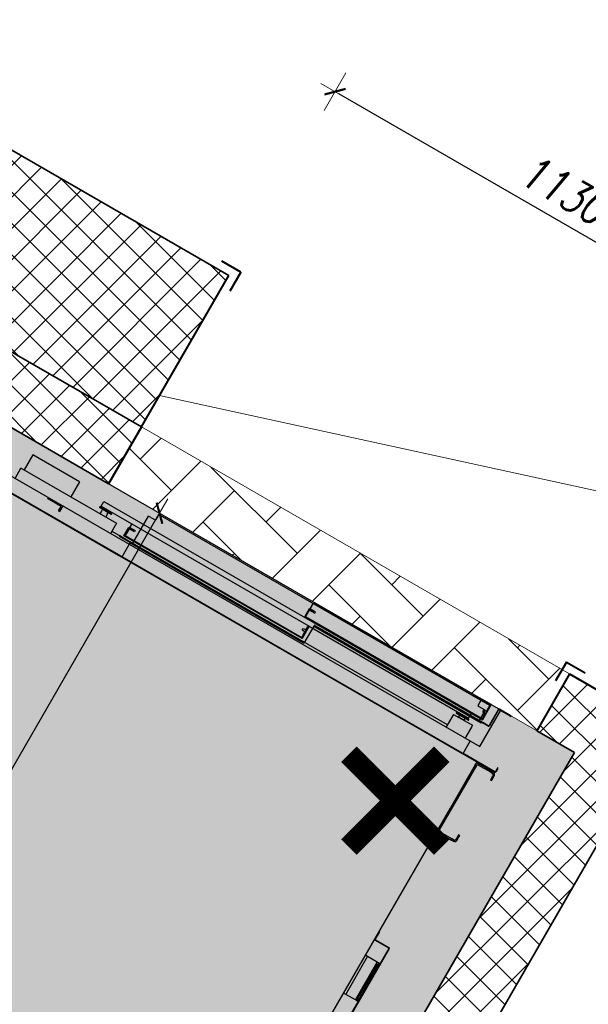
# Model space of a CAD drawing. Header units: millimetres. Extents: x 558 to 24951, y -5755 to 5551.
# Tile 33 of 37: x 23342 to 23472, y 4757 to 4982. Entities that reach past the tile are written whole.
import ezdxf
from ezdxf import colors
from ezdxf.entities.mleader import LeaderData, LeaderLine
from ezdxf.math import Vec2, Vec3

# ---------------------------------------------------------------- set-up
doc = ezdxf.new("R2010")
doc.units = ezdxf.units.MM
doc.layers.get('0').update_dxf_attribs({"color": 252})
doc.layers.get('Defpoints').update_dxf_attribs({"color": 252})
doc.layers.add('FBThlon- Trasy elek.', color=84, linetype='Continuous')
doc.layers.add('K_Dzwig', color=252, linetype='Continuous')
for name, color, linetype, lineweight in [('K_Grube', 252, 'Continuous', 35), ('K_Grube_projektowane', 252, 'Continuous', 40), ('K_Kreskowanie', 252, 'Continuous', 5), ('K_Naroznik', 252, 'Continuous', 40), ('K_Opis_zmienny', 252, 'Continuous', 13), ('K_Widokowe', 252, 'Continuous', 13), ('K_Wyburzenia', 252, 'Continuous', 5), ('K_Wymiarowanie', 252, 'Continuous', 13)]:
    doc.layers.add(name, color=color, linetype=linetype, lineweight=lineweight)
doc.styles.add('FBThlon - uziom opis', font='romans.shx', dxfattribs={"width": 0.8, "oblique": 15})
doc.styles.add('Zwykły 50', font='romans.shx', dxfattribs={"width": 0.8, "oblique": 10, "height": 7.5})
doc.dimstyles.new('Skala_50', dxfattribs={"dimtxt": 7.5, "dimasz": 1, "dimexe": 1.25, "dimexo": 0.625, "dimgap": 3, "dimtad": 1, "dimdec": 1, "dimlfac": 10, "dimrnd": 0.5, "dimdsep": 46, "dimtxsty": 'Zwykły 50', "dimblk": 'Wymiar', "dimcen": 2.5, "dimse1": 1, "dimse2": 1, "dimazin": 0, "dimtfac": 1, "dimtdec": 1, "dimtix": 1, "dimtmove": 0, "dimatfit": 3, "dimfxl": 1, "dimtfill": 1, "dimarcsym": 0})

# ---------------------------------------------------------------- blocks, each defined once
blk = doc.blocks.new('kabina')
at = {"layer": 'K_Dzwig'}
for p, q in [((17908.07, -7146.85), (17768.07, -7146.85)), ((17818.09, -7147.15), (17818.09, -7147.45)), ((17818.39, -7147.15), (17818.09, -7147.15)), ((17818.39, -7147.15), (17902.79, -7147.15)), ((17858.81, -7148.55), (17858.81, -7147.07)), ((17858.81, -7147.07), (17905.37, -7147.07)), ((17905.57, -7146.85), (17902.67, -7146.85)), ((17902.67, -7146.85), (17902.67, -7146.97)), ((17902.67, -7146.97), (17905.45, -7146.97)), ((17903.09, -7147.15), (17902.79, -7147.15)), ((17903.09, -7147.45), (17903.09, -7147.15)), ((17905.37, -7147.07), (17905.37, -7148.73)), ((17905.45, -7146.97), (17905.45, -7150.73)), ((17905.57, -7146.85), (17905.54, -7146.85)), ((17905.57, -7150.85), (17905.57, -7146.85)), ((17905.57, -7146.85), (17905.57, -7150.85)), ((17907.52, -7147.06), (17907.52, -7151.23)), ((17907.64, -7147.06), (17907.64, -7151.23)), ((17910.52, -7146.82), (17907.76, -7146.82)), ((17910.52, -7146.94), (17907.76, -7146.94)), ((17908.07, -7156.45), (17908.07, -7146.85)), ((17910.82, -7146.82), (17910.52, -7146.82)), ((17910.52, -7146.94), (17910.82, -7146.94)), ((17910.82, -7146.94), (17910.82, -7146.82)), ((17816.19, -7155.85), (17816.19, -7148.65)), ((17816.79, -7148.65), (17816.19, -7148.65)), ((17816.79, -7148.65), (17817.94, -7148.65)), ((17818.09, -7147.75), (17818.09, -7147.45)), ((17818.09, -7148.5), (17818.09, -7147.75)), ((17859.77, -7148.65), (17858.57, -7148.65)), ((17858.57, -7148.65), (17858.57, -7150.85)), ((17858.69, -7150.73), (17858.69, -7148.77)), ((17858.69, -7148.77), (17859.77, -7148.77)), ((17860.2, -7148.55), (17858.81, -7148.55)), ((17858.81, -7148.87), (17860.2, -7148.87)), ((17858.81, -7150.68), (17858.81, -7148.87)), ((17859.77, -7148.77), (17859.77, -7148.65)), ((17860.2, -7148.87), (17860.2, -7148.55)), ((17903.09, -7147.75), (17903.09, -7147.45)), ((17903.09, -7148.5), (17903.09, -7147.75)), ((17904.39, -7148.65), (17903.24, -7148.65)), ((17904.99, -7148.65), (17904.39, -7148.65)), ((17904.68, -7148.73), (17904.68, -7149.22)), ((17905.37, -7148.73), (17904.68, -7148.73)), ((17904.68, -7149.22), (17905.37, -7149.22)), ((17904.99, -7148.65), (17904.99, -7151.35)), ((17905.37, -7149.22), (17905.37, -7150.68)), ((17798.62, -7149.75), (17786.27, -7149.75)), ((17786.27, -7149.75), (17786.27, -7153.75)), ((17798.62, -7149.75), (17798.62, -7153.75)), ((17805.66, -7152.1), (17805.66, -7150.85)), ((17805.66, -7150.85), (17860.57, -7150.85)), ((17806.5, -7150.85), (17806.5, -7150.85)), ((17806.5, -7150.85), (17806.55, -7150.85)), ((17806.55, -7150.85), (17806.55, -7150.85)), ((17806.55, -7150.85), (17806.57, -7150.85)), ((17806.57, -7150.85), (17806.76, -7150.85)), ((17806.75, -7150.85), (17806.75, -7150.85)), ((17806.76, -7150.85), (17806.78, -7150.85)), ((17858.57, -7150.85), (17905.57, -7150.85)), ((17905.45, -7150.73), (17858.69, -7150.73)), ((17905.37, -7150.68), (17858.81, -7150.68)), ((17860.57, -7150.85), (17902.64, -7150.85)), ((17861.49, -7151.35), (17861.49, -7151.47)), ((17861.79, -7151.35), (17861.49, -7151.35)), ((17861.49, -7151.47), (17861.79, -7151.47)), ((17861.49, -7151.47), (17861.49, -7151.59)), ((17861.49, -7151.59), (17905.69, -7151.59)), ((17861.49, -7151.59), (17861.49, -7156.09)), ((17861.79, -7151.47), (17861.79, -7151.35)), ((17861.79, -7151.35), (17905.39, -7151.35)), ((17861.79, -7151.47), (17905.39, -7151.47)), ((17901.24, -7150.85), (17902.64, -7150.85)), ((17902.64, -7152.1), (17902.64, -7150.85)), ((17905.39, -7151.35), (17905.39, -7151.47)), ((17905.69, -7151.35), (17905.39, -7151.35)), ((17905.39, -7151.47), (17905.69, -7151.47)), ((17905.69, -7151.47), (17905.69, -7151.35)), ((17905.69, -7151.59), (17905.69, -7151.47)), ((17907.4, -7151.35), (17905.93, -7151.35)), ((17907.4, -7151.47), (17905.93, -7151.47)), ((17785.46, -7156.45), (17785.46, -7153.75)), ((17810.72, -7153.75), (17785.46, -7153.75)), ((17805.96, -7152.13), (17805.46, -7152.37)), ((17805.46, -7152.37), (17805.46, -7152.53)), ((17805.46, -7152.37), (17808.66, -7152.37)), ((17805.46, -7152.53), (17805.51, -7152.58)), ((17805.46, -7152.53), (17808.66, -7152.53)), ((17808.61, -7152.58), (17805.51, -7152.58)), ((17805.66, -7152.1), (17860.57, -7152.1)), ((17805.96, -7152.1), (17805.96, -7152.13)), ((17805.96, -7152.13), (17808.16, -7152.13)), ((17806.31, -7152.58), (17806.31, -7153.03)), ((17806.31, -7153.03), (17806.31, -7153.75)), ((17807.8, -7153.03), (17807.81, -7153.03)), ((17807.81, -7153.03), (17807.81, -7152.58)), ((17807.81, -7153.03), (17807.81, -7153.75)), ((17808.16, -7152.13), (17808.16, -7152.1)), ((17808.16, -7152.13), (17808.16, -7152.1)), ((17808.66, -7152.37), (17808.16, -7152.13)), ((17808.16, -7152.13), (17808.16, -7152.13)), ((17808.61, -7152.58), (17808.66, -7152.53)), ((17808.66, -7152.53), (17808.66, -7152.37)), ((17810.72, -7153.75), (17810.72, -7154.08)), ((17813.57, -7155.35), (17813.57, -7153.15)), ((17813.57, -7153.15), (17814.77, -7153.15)), ((17814.77, -7153.27), (17813.69, -7153.27)), ((17813.69, -7153.27), (17813.69, -7155.23)), ((17813.81, -7153.05), (17813.81, -7152.1)), ((17813.81, -7153.05), (17815.2, -7153.05)), ((17813.81, -7153.37), (17813.81, -7155.18)), ((17815.2, -7153.37), (17813.81, -7153.37)), ((17814.77, -7153.15), (17814.77, -7153.27)), ((17815.2, -7153.05), (17815.2, -7153.37)), ((17859.68, -7153.23), (17860.37, -7153.23)), ((17859.68, -7153.72), (17859.68, -7153.23)), ((17860.37, -7153.72), (17859.68, -7153.72)), ((17860.37, -7153.23), (17860.37, -7152.1)), ((17860.37, -7155.18), (17860.37, -7153.72)), ((17860.45, -7155.23), (17860.45, -7152.1)), ((17860.57, -7155.35), (17860.57, -7152.1)), ((17860.57, -7152.1), (17860.57, -7155.35)), ((17860.57, -7152.1), (17902.64, -7152.1)), ((17899.24, -7153.08), (17904.24, -7153.08)), ((17899.24, -7153.08), (17899.24, -7153.4)), ((17899.24, -7153.4), (17899.24, -7156.13)), ((17900.14, -7152.13), (17899.64, -7152.37)), ((17899.64, -7152.37), (17899.64, -7152.53)), ((17899.64, -7152.37), (17902.84, -7152.37)), ((17899.64, -7152.53), (17899.69, -7152.58)), ((17899.64, -7152.53), (17902.84, -7152.53)), ((17902.79, -7152.58), (17899.69, -7152.58)), ((17900.14, -7152.1), (17900.14, -7152.13)), ((17900.14, -7152.13), (17902.34, -7152.13)), ((17900.49, -7152.58), (17900.49, -7153.03)), ((17900.49, -7153.03), (17900.54, -7153.08)), ((17900.49, -7153.03), (17901.98, -7153.03)), ((17901.24, -7152.1), (17902.64, -7152.1)), ((17901.94, -7153.08), (17901.99, -7153.03)), ((17901.98, -7153.03), (17901.99, -7153.03)), ((17901.99, -7153.03), (17901.99, -7152.58)), ((17902.34, -7152.13), (17902.34, -7152.1)), ((17902.84, -7152.37), (17902.34, -7152.13)), ((17902.34, -7152.13), (17902.34, -7152.13)), ((17902.79, -7152.58), (17902.84, -7152.53)), ((17902.84, -7152.53), (17902.84, -7152.37)), ((17902.84, -7152.37), (17902.84, -7152.37)), ((17904.24, -7153.08), (17904.24, -7153.4)), ((17904.24, -7153.4), (17904.24, -7156.13)), ((17810.72, -7156.45), (17810.72, -7154.08)), ((17899.24, -7155.85), (17810.72, -7155.85)), ((17812.69, -7155.85), (17812.69, -7155.97)), ((17812.99, -7155.85), (17812.69, -7155.85)), ((17812.69, -7155.97), (17815.57, -7155.97)), ((17812.99, -7155.85), (17815.45, -7155.85)), ((17860.57, -7155.35), (17813.57, -7155.35)), ((17813.69, -7155.23), (17860.45, -7155.23)), ((17813.81, -7155.18), (17860.37, -7155.18)), ((17815.57, -7155.85), (17815.57, -7159.85)), ((17815.57, -7155.97), (17861.11, -7155.97)), ((17861.41, -7156.09), (17815.57, -7156.09)), ((17815.99, -7155.85), (17861.11, -7155.85)), ((17861.11, -7155.85), (17861.11, -7155.97)), ((17861.41, -7155.85), (17861.11, -7155.85)), ((17861.11, -7155.97), (17861.41, -7155.97)), ((17861.41, -7155.97), (17861.41, -7155.85)), ((17861.41, -7155.97), (17861.41, -7156.09)), ((17861.49, -7156.09), (17861.41, -7156.09)), ((17899.24, -7156.13), (17899.24, -7156.15)), ((17899.24, -7156.45), (17899.24, -7156.15)), ((17904.24, -7156.13), (17904.24, -7156.15)), ((17904.24, -7156.15), (17904.24, -7156.45)), ((17768.07, -7156.45), (17908.07, -7156.45)), ((17794.27, -7156.75), (17794.27, -7156.45)), ((17795.27, -7156.75), (17794.27, -7156.75)), ((17795.27, -7156.45), (17795.27, -7156.75)), ((17797.77, -7156.75), (17795.27, -7156.75)), ((17797.77, -7157.95), (17797.77, -7156.75)), ((17797.77, -7157.95), (17798.07, -7157.95)), ((17798.07, -7156.45), (17798.07, -7157.95)), ((17905.57, -7156.45), (17905.57, -7159.85)), ((17781.93, -7159.73), (17814.61, -7159.73)), ((17781.93, -7159.85), (17814.61, -7159.85)), ((17809.73, -7159.73), (17810.61, -7159.73)), ((17814.61, -7159.73), (17815.57, -7159.73)), ((17814.61, -7159.85), (17815.57, -7159.85)), ((17909.18, -7159.85), (17815.47, -7159.85)), ((17815.57, -7159.73), (17887.11, -7159.73)), ((17815.57, -7159.85), (17891.11, -7159.85)), ((17887.11, -7159.73), (17905.93, -7159.73)), ((17891.11, -7159.85), (17905.45, -7159.85)), ((17913.95, -7159.85), (17905.45, -7159.85)), ((17913.95, -7159.73), (17905.93, -7159.73)), ((17909.31, -7160.09), (17909.31, -7159.85)), ((17909.31, -7159.97), (17910.03, -7159.97)), ((17909.31, -7160.22), (17909.31, -7160.09)), ((17909.31, -7160.72), (17909.31, -7160.09)), ((17909.31, -7160.1), (17909.31, -7172.91)), ((17909.31, -7160.6), (17909.31, -7160.22)), ((17909.31, -7160.6), (17909.31, -7171.9)), ((17909.61, -7160.6), (17909.61, -7177.6)), ((17913.21, -7160.3), (17909.91, -7160.3)), ((17910.03, -7159.97), (17912.34, -7159.97)), ((17912.34, -7159.97), (17913.88, -7159.97)), ((17912.49, -7159.97), (17912.49, -7159.85)), ((17913.21, -7160.3), (17913.71, -7160.3)), ((17914.01, -7160.6), (17914.01, -7161.3)), ((17914.19, -7158.65), (17914.07, -7158.65)), ((17914.07, -7158.65), (17914.07, -7158.95)), ((17914.07, -7158.95), (17914.07, -7159.61)), ((17914.19, -7158.95), (17914.19, -7158.65)), ((17914.19, -7158.95), (17914.19, -7159.61)), ((17914.31, -7161.3), (17914.31, -7160.6)), ((17914.01, -7161.3), (17914.01, -7161.8)), ((17914.01, -7161.8), (17914.31, -7161.8)), ((17914.31, -7161.8), (17914.31, -7161.3)), ((17909.31, -7172.01), (17909.31, -7171.9)), ((17909.31, -7252.7), (17909.31, -7172.01)), ((17914.31, -7176.4), (17914.01, -7176.4)), ((17914.01, -7176.4), (17914.01, -7176.9)), ((17914.31, -7176.9), (17914.31, -7176.4)), ((17909.61, -7177.6), (17909.31, -7177.6)), ((17909.91, -7178.2), (17909.91, -7177.9)), ((17909.91, -7177.9), (17913.21, -7177.9)), ((17909.91, -7178.2), (17913.21, -7178.2)), ((17913.21, -7177.9), (17913.21, -7178.2)), ((17913.71, -7177.9), (17913.21, -7177.9)), ((17913.21, -7178.2), (17913.71, -7178.2)), ((17913.71, -7178.2), (17913.71, -7177.9)), ((17914.01, -7176.9), (17914.31, -7176.9)), ((17914.01, -7176.9), (17914.01, -7177.6)), ((17914.31, -7177.6), (17914.01, -7177.6)), ((17914.31, -7177.6), (17914.31, -7176.9)), ((17909.43, -7204.45), (17909.31, -7204.45)), ((17909.31, -7204.75), (17909.43, -7204.75)), ((17909.43, -7204.75), (17909.43, -7204.45)), ((17909.43, -7204.75), (17909.43, -7206.51)), ((17909.43, -7206.51), (17909.31, -7206.51)), ((17909.55, -7206.75), (17909.55, -7206.63)), ((17909.55, -7206.63), (17913.07, -7206.63)), ((17909.55, -7206.75), (17913.07, -7206.75)), ((17913.07, -7206.63), (17913.07, -7206.75)), ((17913.19, -7206.87), (17913.31, -7206.87)), ((17913.19, -7206.87), (17913.19, -7225.99)), ((17913.31, -7206.87), (17913.31, -7225.99)), ((17909.91, -7210.85), (17909.31, -7210.85)), ((17909.91, -7220.85), (17909.91, -7210.85)), ((17912.46, -7210.85), (17909.91, -7210.85)), ((17912.46, -7220.85), (17912.46, -7210.85)), ((17912.76, -7210.85), (17912.46, -7210.85)), ((17913.06, -7210.85), (17912.76, -7210.85)), ((17912.76, -7210.85), (17912.76, -7211.35)), ((17912.76, -7211.35), (17913.06, -7211.35)), ((17912.76, -7220.35), (17912.76, -7211.35)), ((17913.06, -7211.35), (17913.06, -7210.85)), ((17913.06, -7220.35), (17913.06, -7211.35)), ((17909.91, -7220.85), (17909.31, -7220.85)), ((17912.46, -7220.85), (17909.91, -7220.85)), ((17912.76, -7220.85), (17912.46, -7220.85)), ((17913.06, -7220.35), (17912.76, -7220.35)), ((17912.76, -7220.35), (17912.76, -7220.85)), ((17912.76, -7220.85), (17913.06, -7220.85)), ((17913.06, -7220.85), (17913.06, -7220.35))]:
    blk.add_line(p, q, dxfattribs=at)
for centre, radius, start, end in [((17907.76, -7147.06), 0.24, 90, 180), ((17907.76, -7147.06), 0.12, 90, 180), ((17817.94, -7148.5), 0.15, 270, 0), ((17903.24, -7148.5), 0.15, 180, 270), ((17905.93, -7151.59), 0.24, 90, 180), ((17905.93, -7151.59), 0.12, 90, 180), ((17907.4, -7151.23), 0.12, 270, 0), ((17907.4, -7151.23), 0.24, 270, 0), ((17798.61, -7153.74), 0.01, 270, 359), ((17909.91, -7160.6), 0.3, 90, 180), ((17913.71, -7160.6), 0.3, 0, 90), ((17913.44, -7160.73), 0.872, 8.3244, 60.1033), ((17913.95, -7159.61), 0.24, 270, 0), ((17913.95, -7159.61), 0.12, 270, 0), ((17909.91, -7177.6), 0.6, 180, 270), ((17909.91, -7177.6), 0.3, 180, 270), ((17913.71, -7177.6), 0.6, 270, 0), ((17913.71, -7177.6), 0.3, 270, 0), ((17909.55, -7206.51), 0.24, 180, 270), ((17909.55, -7206.51), 0.12, 180, 270), ((17913.07, -7206.87), 0.24, 0, 90), ((17913.07, -7206.87), 0.12, 0, 90)]:
    blk.add_arc(centre, radius, start, end, dxfattribs=at)
blk = doc.blocks.new('Wymiar')
for p, q in [((0, -5), (0, 5)), ((-3.75, 0), (3.75, 0))]:
    blk.add_line(p, q)
at = {"const_width": 0.5}
blk.add_lwpolyline([(-1.77, -1.77), (1.77, 1.77)], dxfattribs=at)
blk = doc.blocks.new('*D776')
at = {"layer": 'Defpoints', "color": 0}
for p in [(23337.26, 4890.36), (23221.26, 4689.44), (23258.07, 4668.19)]:
    blk.add_point(p, dxfattribs=at)
at = {"layer": 'K_Wymiarowanie', "color": 0, "lineweight": -2, "ltscale": 5}
blk.add_line((23373.57, 4868.24), (23258.57, 4669.05), dxfattribs=at)
at = {"layer": 'K_Wymiarowanie', "color": 0, "linetype": 'ByBlock', "lineweight": -2}
for p, rotation in [((23374.07, 4869.1), 60.00000000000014), ((23258.07, 4668.19), 240.0000000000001)]:
    blk.add_blockref('Wymiar', p, dxfattribs=dict(at, rotation=rotation))
at = {"layer": 'K_Wymiarowanie', "color": 0, "ltscale": 5, "insert": (23310.22, 4772.02), "char_height": 7.5, "attachment_point": 5, "rotation": 60, "style": 'Zwykły 50', "bg_fill": 3, "box_fill_scale": 1.1, "bg_fill_color": 256, "bg_fill_true_color": 13158600, "bg_fill_transparency": 0}
blk.add_mtext('2320', dxfattribs=at)
blk = doc.blocks.new('*D777')
at = {"layer": 'Defpoints', "color": 0}
for p in [(23414.19, 4965.49), (23369.92, 4888.82), (23467.78, 4832.32)]:
    blk.add_point(p, dxfattribs=at)
at = {"layer": 'K_Wymiarowanie', "color": 0, "lineweight": -2, "ltscale": 5}
blk.add_line((23511.19, 4909.49), (23415.06, 4964.99), dxfattribs=at)
at = {"layer": 'K_Wymiarowanie', "color": 0, "linetype": 'ByBlock', "lineweight": -2}
for p, rotation in [((23414.19, 4965.49), 150.0000000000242), ((23512.05, 4908.99), 330.0000000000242)]:
    blk.add_blockref('Wymiar', p, dxfattribs=dict(at, rotation=rotation))
at = {"layer": 'K_Wymiarowanie', "color": 0, "ltscale": 5, "insert": (23466.5, 4943.09), "char_height": 7.5, "attachment_point": 5, "rotation": 330, "style": 'Zwykły 50', "bg_fill": 3, "box_fill_scale": 1.1, "bg_fill_color": 256, "bg_fill_true_color": 13158600, "bg_fill_transparency": 0}
blk.add_mtext('1130', dxfattribs=at)
blk = doc.blocks.new('*D857')
at = {"layer": 'Defpoints', "color": 0}
for p in [(23467.78, 4832.32), (23460.28, 4819.33), (23508.8, 4808.64)]:
    blk.add_point(p, dxfattribs=at)
at = {"layer": 'K_Wymiarowanie', "color": 0, "lineweight": -2, "ltscale": 5}
for p, q in [((23509.3, 4809.5), (23509.8, 4810.37)), ((23501.3, 4795.65), (23508.8, 4808.64)), ((23500.8, 4794.78), (23500.3, 4793.91))]:
    blk.add_line(p, q, dxfattribs=at)
at = {"layer": 'K_Wymiarowanie', "color": 0, "linetype": 'ByBlock', "lineweight": -2}
for p, rotation in [((23508.8, 4808.64), 240.0000000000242), ((23501.3, 4795.65), 60.00000000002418)]:
    blk.add_blockref('Wymiar', p, dxfattribs=dict(at, rotation=rotation))
at = {"layer": 'K_Wymiarowanie', "color": 0, "ltscale": 5, "insert": (23499.2, 4805.52), "char_height": 7.5, "attachment_point": 5, "rotation": 60, "style": 'Zwykły 50', "bg_fill": 3, "box_fill_scale": 1.1, "bg_fill_color": 256, "bg_fill_true_color": 13158600, "bg_fill_transparency": 0}
blk.add_mtext('150', dxfattribs=at)

msp = doc.modelspace()

# ---------------------------------------------------------------- hatches: boundary and pattern name
at = {"layer": 'K_Kreskowanie', "ltscale": 5}
h = msp.add_hatch(dxfattribs=at)
h.set_pattern_fill('ANSI37', color=256, scale=1.6)
h.set_pattern_definition([(45, (2962.861, -2454.189), (-3.5921024, 3.5921024), []), (135, (2962.861, -2454.189), (-3.5921024, -3.5921024), [])])
h.paths.add_polyline_path([(23007.059, 5098.317), (22767.559, 4683.491), (22861.955, 4628.991), (22866.955, 4637.651), (22828.85, 4659.651), (22842.85, 4683.9), (22808.209, 4703.9), (22875.301, 4820.107), (22954.976, 4774.107), (22959.976, 4782.767), (22880.301, 4828.767), (23028.709, 5085.817), (23106.652, 5040.817), (23041.652, 4928.234), (23050.312, 4923.234), (23115.312, 5035.817), (23184.594, 4995.817), (23176.094, 4981.095), (23184.754, 4976.095), (23128.254, 4878.234), (23136.914, 4873.234), (23193.414, 4971.095), (23202.075, 4966.095), (23210.575, 4980.817), (23298.909, 4929.817), (23164.909, 4697.722), (23099.957, 4735.222), (23094.957, 4726.562), (23047.326, 4754.062), (22986.326, 4648.407), (23033.957, 4620.907), (22999.457, 4561.151), (22944.898, 4592.651), (22939.898, 4583.991), (23094.05, 4494.991), (23099.05, 4503.651), (23008.118, 4556.151), (23103.618, 4721.562), (23170.302, 4683.062), (23309.302, 4923.817), (23369.923, 4888.817), (23389.923, 4923.458), (23179.479, 5044.958), (23208.979, 5096.053), (23174.338, 5116.053), (23144.838, 5064.958), (23009.738, 5142.958), (22989.738, 5108.317)])
h.paths.add_polyline_path([(23038.957, 4629.567), (22999.986, 4652.067), (23050.986, 4740.402), (23089.957, 4717.902)], flags=16)
h.paths.add_polyline_path([(22803.209, 4695.24), (22829.19, 4680.24), (22820.19, 4664.651), (22794.209, 4679.651)], flags=16)
h = msp.add_hatch(dxfattribs=at)
h.set_pattern_fill('ANSI37', color=256, scale=1.6)
h.set_pattern_definition([(45, (3295.711, 1306.737), (-3.5921024, 3.5921024), []), (135, (3295.711, 1306.737), (-3.5921024, -3.5921024), [])])
h.paths.add_polyline_path([(23314.792, 4903.327), (23362.423, 4875.827), (23369.923, 4888.817), (23309.302, 4923.817), (23170.302, 4683.062), (23350.435, 4579.062), (23489.435, 4819.817), (23467.784, 4832.317), (23460.284, 4819.327), (23468.944, 4814.327), (23352.944, 4613.409), (23198.792, 4702.409)])
at = {"layer": 'K_Widokowe'}
h = msp.add_hatch(dxfattribs=at)
h.set_pattern_fill('AR-HBONE', color=256, scale=0.1)
h.set_pattern_definition([(45, (7047.138, 9177.577), (3e-15, 14.36841), [30.48, -10.16]), (135, (7054.322, 9184.762), (3e-15, 14.36841), [30.48, -10.16])])
h.paths.add_polyline_path([(23369.923, 4888.817), (23362.423, 4875.827), (23405.605, 4850.895), (23403.772, 4869.275)])
h.paths.add_polyline_path([(23460.284, 4819.327), (23467.784, 4832.317), (23403.772, 4869.275), (23405.605, 4850.895)])
at = {"layer": 'K_Wyburzenia'}
h = msp.add_hatch(dxfattribs=at)
h.set_pattern_fill('AR-CONC', color=256, scale=0.05)
h.set_pattern_definition([(50, (21774.1485, 8065.275), (9.109233, -0.796954), [0.9525, -10.4775]), (355, (21774.1485, 8065.275), (-1.76217, 9.552842), [0.762, -8.38203]), (100.45144, (21774.908, 8065.209), (7.347062, 8.755888), [0.8095, -8.904512]), (46.1842, (21774.148, 8067.815), (13.553952, -2.102116), [1.42875, -15.71625]), (96.63556, (21775.278, 8067.64), (11.870207, 12.371306), [1.21425, -13.35678]), (351.18415, (21774.148, 8067.815), (11.870207, 12.371306), [1.143, -12.572987]), (21, (21775.4185, 8067.18), (7.58072, -5.11326), [0.9525, -10.4775]), (326, (21775.4185, 8067.18), (3.090101, 9.209398), [0.762, -8.382]), (71.45145, (21776.05, 8066.754), (10.67082, 4.096138), [0.8095, -8.904497]), (37.5, (21774.1485, 8065.2752), (0.1544302, 4.227752), [0, -8.2804, 0, -8.509, 0, -8.41375]), (7.5, (21774.1485, 8065.275), (3.340983, 5.009029), [0, -4.8514, 0, -8.0899, 0, -3.20675]), (327.5, (21771.3164, 8065.2752), (6.7795298, -0.2864372), [0, -3.175, 0, -9.906, 0, -13.1445]), (317.5, (21770.0464, 8065.275), (7.406459, 1.271325), [0, -4.1275, 0, -6.5786, 0, -9.3345])])
h.paths.add_polyline_path([(23314.792, 4903.327), (23468.944, 4814.327), (23352.944, 4613.409), (23198.792, 4702.409)])

# ---------------------------------------------------------------- linework, layer by layer
at = {"layer": 'K_Grube', "ltscale": 5}
for p, q in [((23179.479, 5044.958), (23389.923, 4923.458)), ((23309.302, 4923.817), (23369.923, 4888.817)), ((23314.792, 4903.327), (23362.423, 4875.827)), ((23489.435, 4819.817), (23350.435, 4579.062)), ((23460.284, 4819.327), (23468.944, 4814.327)), ((23468.944, 4814.327), (23352.944, 4613.409))]:
    msp.add_line(p, q, dxfattribs=at)
at = {"layer": 'K_Grube_projektowane'}
for p, q in [((23369.923, 4888.817), (23389.923, 4923.458)), ((23369.923, 4888.817), (23362.423, 4875.827)), ((23467.784, 4832.317), (23460.284, 4819.327)), ((23467.784, 4832.317), (23489.435, 4819.817))]:
    msp.add_line(p, q, dxfattribs=at)
at = {"layer": 'K_Naroznik'}
for p, q in [((23392.655, 4924.19), (23388.325, 4926.69)), ((23392.655, 4924.19), (23390.155, 4919.86)), ((23467.052, 4835.049), (23464.552, 4830.719)), ((23467.052, 4835.049), (23471.382, 4832.549))]:
    msp.add_line(p, q, dxfattribs=at)
at = {"layer": 'K_Opis_zmienny', "ltscale": 5}
msp.add_line((23489.627, 4870.774), (23374.08, 4896.017), dxfattribs=at)
at = {"layer": 'K_Widokowe', "ltscale": 5}
msp.add_line((23467.784, 4832.317), (23369.923, 4888.817), dxfattribs=at)
at = {"layer": 'K_Wyburzenia'}
msp.add_lwpolyline([(23314.792, 4903.327), (23468.944, 4814.327), (23352.944, 4613.409), (23198.792, 4702.409)], close=True, dxfattribs=at)
msp.add_lwpolyline([(23314.792, 4903.327), (23468.944, 4814.327), (23352.944, 4613.409), (23198.792, 4702.409)], close=True, dxfattribs=at)
at = {"layer": 'K_Wyburzenia', "const_width": 5}
for points in [[(23417.357, 4813.952), (23438.57, 4792.739)], [(23438.57, 4813.952), (23417.357, 4792.739)]]:
    msp.add_lwpolyline(points, dxfattribs=at)

# ---------------------------------------------------------------- block references
at = {"layer": 'K_Grube', "rotation": 329.999999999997}
msp.add_blockref('kabina', (11516.626, 19967.44), dxfattribs=at)

# ---------------------------------------------------------------- next in the draw order: dimensions: what is measured, and where the dimension line sits
at = {"layer": 'K_Wymiarowanie', "ltscale": 5}
dim = msp.add_aligned_dim(p1=(23337.256, 4890.357), p2=(23221.256, 4689.439), distance=42.504, dimstyle='Skala_50', dxfattribs=at)
dim.commit()
dim.dimension.update_dxf_attribs({"geometry": '*D776', "text_midpoint": (23310.22, 4772.021)})

# ---------------------------------------------------------------- next in the draw order: dimensions: what is measured, and where the dimension line sits
dim = msp.add_aligned_dim(p1=(23467.784, 4832.317), p2=(23369.923, 4888.817), distance=-88.534, dimstyle='Skala_50', dxfattribs=at)
dim.commit()
dim.dimension.update_dxf_attribs({"geometry": '*D777', "text_midpoint": (23466.496, 4943.086)})

# ---------------------------------------------------------------- next in the draw order: leaders
at = {"layer": 'FBThlon- Trasy elek.', "color": 6}
ml = msp.add_multileader_mtext('Standard', dxfattribs=at)
ml.set_content('Korytko\\Pelektryczne', style='FBThlon - uziom opis')
ml.set_leader_properties()
ml.build(insert=Vec2(0, 0))
ml.multileader.update_dxf_attribs({"arrow_head_size": 10})
ctx = ml.context
ctx.base_point, ctx.char_height, ctx.arrow_head_size, ctx.plane_origin, ctx.plane_x_axis, ctx.plane_y_axis = Vec3(23115.602, 4903.626), 18, 10, Vec3(23226.105, 4725.426), Vec3(0.9083939, -0.4181154), Vec3(0.4181154, 0.9083939)
notes = []
notes.append((ctx, [(0, (1, 1, 0), (23237.829, 4847.368), (-0.9083939, 0.4181154), 8, [(0, [(23271.169, 4885.774), (23237.829, 4847.368)], 0, [])])]))
ctx.mtext.insert, ctx.mtext.text_direction, ctx.mtext.width, ctx.mtext.flow_direction = Vec3(23122.436, 4913.691), Vec3(0.9083939, -0.4181154), 257.82455, 5
for ctx, leaders in notes:
    for number, flags, end, landing, length, lines in leaders:
        leader = LeaderData()
        leader.index, (leader.has_last_leader_line, leader.has_dogleg_vector, leader.attachment_direction) = number, flags
        leader.last_leader_point, leader.dogleg_vector, leader.dogleg_length = Vec3(end), Vec3(landing), length
        for number, points, colour, breaks in lines:
            line = LeaderLine()
            line.index, line.vertices, line.color, line.breaks = number, Vec3.list(points), colors.encode_raw_color(colour), breaks
            leader.lines.append(line)
        ctx.leaders.append(leader)

# ---------------------------------------------------------------- next in the draw order: dimensions: what is measured, and where the dimension line sits
at = {"layer": 'K_Wymiarowanie', "ltscale": 5}
dim = msp.add_aligned_dim(p1=(23460.284, 4819.327), p2=(23467.784, 4832.317), distance=-47.361, dimstyle='Skala_50', dxfattribs=at)
dim.commit()
dim.dimension.update_dxf_attribs({"geometry": '*D857', "text_midpoint": (23499.204, 4805.516)})

doc.saveas('drawing.dxf')
